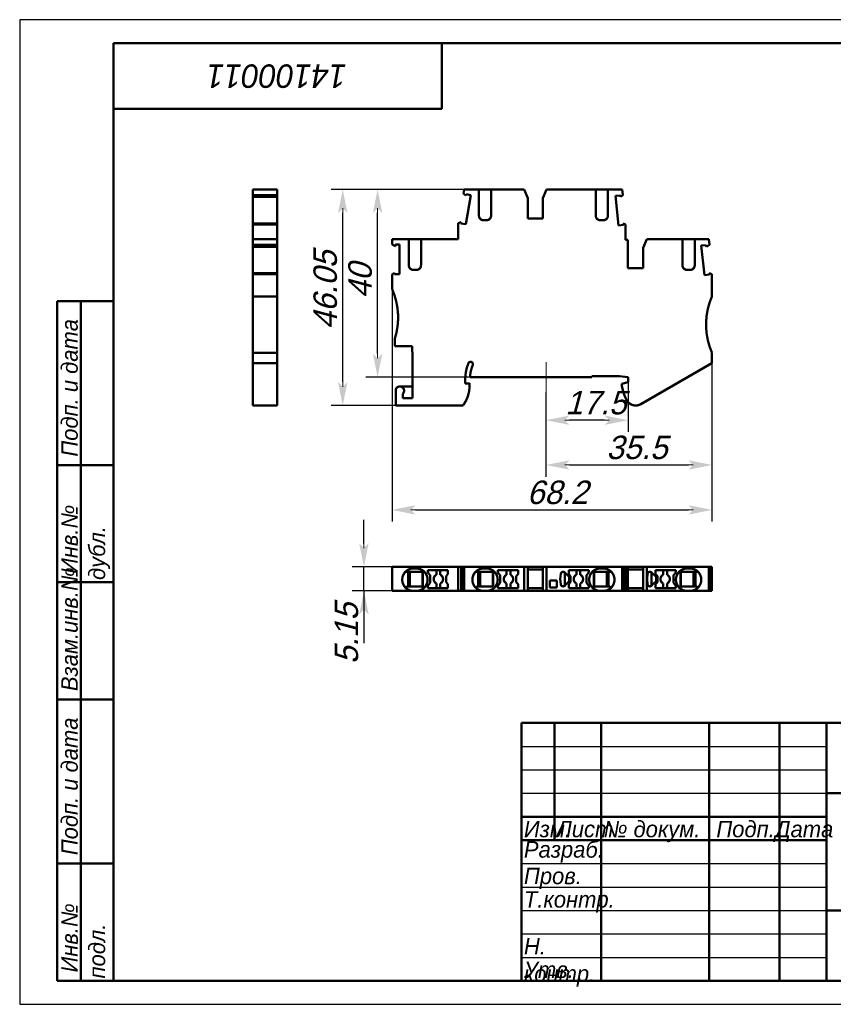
# Model space of a CAD drawing. Header units: millimetres. Extents: x 0 to 297, y 0 to 210.
# Tile 1 of 2: x 0 to 173, y 0 to 210. Entities that reach past the tile are written whole.
import ezdxf

# ---------------------------------------------------------------- set-up
doc = ezdxf.new("R2010")
doc.units = ezdxf.units.MM
doc.styles.add('TextStyle_1', font='T-FLEX Type A.TTF', dxfattribs={"oblique": 15, "height": 5})
doc.dimstyles.new('DIM_ST_1', dxfattribs={"dimtxt": 5, "dimasz": 5, "dimexe": 2.5, "dimexo": 0, "dimtad": 1, "dimrnd": 0.01, "dimdsep": 46, "dimtxsty": 'TextStyle_1', "dimblk": 'Arrow_3_C7_Status', "dimcen": 0.09, "dimclrd": 7, "dimclre": 7, "dimclrt": 7, "dimazin": 0, "dimtfac": 1, "dimtdec": 0, "dimtmove": 0, "dimatfit": 0, "dimldrblk": 'NONE', "dimfxl": 1, "dimtvp": 1, "dimtolj": 1, "dimarcsym": 0})
doc.dimstyles.new('DIM_ST_2', dxfattribs={"dimtxt": 5, "dimasz": 5, "dimexe": 2.5, "dimexo": 0, "dimtad": 1, "dimrnd": 0.01, "dimdsep": 46, "dimtxsty": 'TextStyle_1', "dimblk": 'Arrow_3_C7_Status', "dimcen": 0.09, "dimclrd": 7, "dimclre": 7, "dimclrt": 7, "dimazin": 0, "dimtfac": 1, "dimtdec": 0, "dimtmove": 0, "dimatfit": 0, "dimldrblk": 'NONE', "dimfxl": 1, "dimtvp": 1, "dimtolj": 1, "dimarcsym": 0})

# ---------------------------------------------------------------- blocks, each defined once
blk = doc.blocks.new('Arrow_3_C7_Status')
at = {"color": 7, "lineweight": 0, "flags": 128}
blk.add_lwpolyline([(-1, 0), (-0.8, 0)], dxfattribs=at)
at = {"color": 7}
blk.add_solid([(-1, -0.2), (0, 0), (-0.8, 0), (-1, 0.2)], dxfattribs=at)
blk = doc.blocks.new('*D5')
at = {"color": 7, "lineweight": -2}
for p, q in [((79.38, 152.57), (79.38, 102.95)), ((147.58, 138.98), (147.58, 102.95)), ((84.38, 105.45), (142.58, 105.45))]:
    blk.add_line(p, q, dxfattribs=at)
at = {"layer": 'Defpoints', "color": 0}
for p in [(79.38, 152.57), (147.58, 138.98), (147.58, 105.45)]:
    blk.add_point(p, dxfattribs=at)
at = {"color": 7, "lineweight": -2, "xscale": 5, "yscale": 5, "zscale": 5}
for p, rotation in [((79.38, 105.45), 180), ((147.58, 105.45), 360)]:
    blk.add_blockref('Arrow_3_C7_Status', p, dxfattribs=dict(at, rotation=rotation))
blk = doc.blocks.new('_None')
blk = doc.blocks.new('*D6')
at = {"color": 7, "lineweight": -2}
for p, q in [((147.58, 136.76), (147.58, 112.53)), ((112.2, 130.55), (112.2, 112.53)), ((117.2, 115.03), (142.58, 115.03))]:
    blk.add_line(p, q, dxfattribs=at)
at = {"layer": 'Defpoints', "color": 0}
for p in [(147.58, 136.76), (112.2, 130.55), (147.58, 115.03)]:
    blk.add_point(p, dxfattribs=at)
at = {"color": 7, "lineweight": -2, "xscale": 5, "yscale": 5, "zscale": 5}
for p, rotation in [((112.2, 115.03), 180), ((147.58, 115.03), 360)]:
    blk.add_blockref('Arrow_3_C7_Status', p, dxfattribs=dict(at, rotation=rotation))
blk = doc.blocks.new('*D7')
at = {"color": 7, "lineweight": -2}
for p, q in [((129.7, 133.31), (129.7, 122.07)), ((112.2, 130.55), (112.2, 122.07)), ((124.7, 124.57), (117.2, 124.57))]:
    blk.add_line(p, q, dxfattribs=at)
at = {"layer": 'Defpoints', "color": 0}
for p in [(129.7, 133.31), (112.2, 130.55), (112.2, 124.57)]:
    blk.add_point(p, dxfattribs=at)
at = {"color": 7, "lineweight": -2, "xscale": 5, "yscale": 5, "zscale": 5, "rotation": 180}
blk.add_blockref('Arrow_3_C7_Status', (112.2, 124.57), dxfattribs=at)
at = {"color": 7, "lineweight": -2, "xscale": 5, "yscale": 5, "zscale": 5}
blk.add_blockref('Arrow_3_C7_Status', (129.7, 124.57), dxfattribs=at)
blk = doc.blocks.new('*D8')
at = {"color": 7, "lineweight": -2}
for p, q in [((100.5, 173.78), (73.8, 173.78)), ((76.3, 138.78), (76.3, 168.78)), ((96.01, 133.78), (73.8, 133.78))]:
    blk.add_line(p, q, dxfattribs=at)
at = {"layer": 'Defpoints', "color": 0}
for p in [(76.3, 173.78), (100.5, 173.78), (96.01, 133.78)]:
    blk.add_point(p, dxfattribs=at)
at = {"color": 7, "lineweight": -2, "xscale": 5, "yscale": 5, "zscale": 5}
for p, rotation in [((76.3, 173.78), 90), ((76.3, 133.78), 270)]:
    blk.add_blockref('Arrow_3_C7_Status', p, dxfattribs=dict(at, rotation=rotation))
blk = doc.blocks.new('*D9')
at = {"color": 7, "lineweight": -2}
for p, q in [((100.5, 173.78), (66.37, 173.78)), ((68.87, 132.73), (68.87, 168.78)), ((80.15, 127.73), (66.37, 127.73))]:
    blk.add_line(p, q, dxfattribs=at)
at = {"layer": 'Defpoints', "color": 0}
for p in [(68.87, 173.78), (100.5, 173.78), (80.15, 127.73)]:
    blk.add_point(p, dxfattribs=at)
at = {"color": 7, "lineweight": -2, "xscale": 5, "yscale": 5, "zscale": 5}
for p, rotation in [((68.87, 173.78), 89.99999999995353), ((68.87, 127.73), 269.9999999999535)]:
    blk.add_blockref('Arrow_3_C7_Status', p, dxfattribs=dict(at, rotation=rotation))
blk = doc.blocks.new('*D10')
at = {"color": 7, "lineweight": -2}
for p, q in [((73.39, 98.31), (73.39, 103.31)), ((79.38, 93.31), (70.89, 93.31)), ((73.39, 88.16), (73.39, 93.31)), ((79.38, 88.16), (70.89, 88.16)), ((73.39, 88.16), (73.39, 77.03)), ((73.39, 83.16), (73.39, 78.16))]:
    blk.add_line(p, q, dxfattribs=at)
at = {"layer": 'Defpoints', "color": 0}
for p in [(73.39, 93.31), (79.38, 93.31), (79.38, 88.16)]:
    blk.add_point(p, dxfattribs=at)
at = {"color": 7, "lineweight": -2, "xscale": 5, "yscale": 5, "zscale": 5}
for p, rotation in [((73.39, 93.31), 270), ((73.39, 88.16), 90)]:
    blk.add_blockref('Arrow_3_C7_Status', p, dxfattribs=dict(at, rotation=rotation))
blk = doc.blocks.new('_FR1Страница_1')
at = {"color": 7, "lineweight": 25, "flags": 128}
for points in [[(0, 210), (0, 0)], [(297, 210), (0, 210)], [(107, 55), (172, 55)], [(107, 50), (172, 50)], [(107, 45), (172, 45)], [(107, 30), (172, 30)], [(107, 25), (172, 25)], [(107, 20), (172, 20)], [(107, 15), (172, 15)], [(107, 10), (172, 10)], [(0, 0), (297, 0)]]:
    blk.add_lwpolyline(points, dxfattribs=at)
at = {"color": 7, "lineweight": 50, "flags": 128}
for points in [[(20, 5), (20, 205)], [(20, 205), (292, 205)], [(90, 191), (90, 205)], [(20, 191), (90, 191)], [(8, 5), (8, 150)], [(8, 150), (20, 150)], [(13, 150), (13, 5)], [(8, 115), (20, 115)], [(8, 90), (20, 90)], [(20, 65), (8, 65)], [(107, 5), (107, 60)], [(107, 60), (292, 60)], [(114, 60), (114, 35)], [(124, 60), (124, 5)], [(147, 60), (147, 5)], [(162, 60), (162, 5)], [(172, 60), (172, 5)], [(172, 45), (292, 45)], [(107, 40), (172, 40)], [(107, 35), (172, 35)], [(8, 30), (20, 30)], [(172, 20), (292, 20)], [(20, 5), (8, 5)], [(292, 5), (20, 5)]]:
    blk.add_lwpolyline(points, dxfattribs=at)
at = {"color": 7}
for s, insert, char_height, width, attachment_point, rotation in [('\\pl0.5;{\\fT-FLEX Type A|b0|i1;\\l14100011 \\P}', (55, 198), 5, 72.5, 5, 180), ('\\pl0.5;{\\fT-FLEX Type A|b0|i1;\\l Подп. и дата\\P}', (8.875, 115), 3.5, 36.75, 1, 90), ('\\pl0.5;{\\fT-FLEX Type A|b0|i1;\\l\\P}', (16.5, 132.5), 3.5, 36.75, 5, 90), ('\\pl0.5;{\\fT-FLEX Type A|b0|i1;\\l Инв.№ дубл.\\P}', (8.875, 90), 3.5, 26.75, 1, 90), ('\\pl0.5;{\\fT-FLEX Type A|b0|i1;\\l\\P}', (16.5, 102.5), 3.5, 26.75, 5, 90), ('\\pl0.5;{\\fT-FLEX Type A|b0|i1;\\l Взам.инв.№\\P}', (8.875, 65), 3.5, 26.75, 1, 90), ('\\pl0.5;{\\fT-FLEX Type A|b0|i1;\\l\\P}', (16.5, 77.5), 3.5, 26.75, 5, 90), ('\\pl0.5;{\\fT-FLEX Type A|b0|i1;\\l Подп. и дата\\P}', (8.875, 30), 3.5, 36.75, 1, 90), ('\\pl0.5;{\\fT-FLEX Type A|b0|i1;\\l\\P}', (16.5, 47.5), 3.5, 36.75, 5, 90), ('\\pl0.5;{\\fT-FLEX Type A|b0|i1;\\l Инв.№ подл.\\P}', (8.875, 5), 3.5, 26.75, 1, 90), ('\\pl0.5;{\\fT-FLEX Type A|b0|i1;\\l\\H0.857143x;\\P}', (16.5, 17.5), 3.5, 26.75, 5, 90)]:
    blk.add_mtext(s, dxfattribs=dict(at, insert=insert, char_height=char_height, width=width, attachment_point=attachment_point, rotation=rotation))
at = {"color": 7, "char_height": 3.5}
for s, insert, width, attachment_point in [('{\\fT-FLEX Type A|b0|i1;\\l\\P}', (110.5, 59.125), 8.75, 2), ('{\\fT-FLEX Type A|b0|i1;\\l\\P}', (114, 59.125), 11.75, 1), ('{\\fT-FLEX Type A|b0|i1;\\l \\P}', (124, 59.125), 24.75, 1), ('{\\fT-FLEX Type A|b0|i1;\\l\\P}', (162, 59.125), 11.75, 1), ('{\\fT-FLEX Type A|b0|i1;\\l\\fT-FLEX Type A|b0|i0;\\P}', (110.5, 54.125), 8.75, 2), ('{\\fT-FLEX Type A|b0|i1;\\l\\P}', (114, 54.125), 11.75, 1), ('{\\fT-FLEX Type A|b0|i1;\\l \\P}', (124, 54.125), 24.75, 1), ('{\\fT-FLEX Type A|b0|i1;\\l\\P}', (162, 54.125), 11.75, 1), ('{\\fT-FLEX Type A|b0|i1;\\l\\P}', (110.5, 49.125), 8.75, 2), ('{\\fT-FLEX Type A|b0|i1;\\l\\P}', (114, 49.125), 11.75, 1), ('{\\fT-FLEX Type A|b0|i1;\\l \\P}', (124, 49.125), 24.75, 1), ('{\\fT-FLEX Type A|b0|i1;\\l\\P}', (162, 49.125), 11.75, 1), ('{\\fT-FLEX Type A|b0|i1;\\l \\P}', (110.5, 44.125), 8.75, 2), ('{\\fT-FLEX Type A|b0|i1;\\l\\P}', (114, 44.125), 11.75, 1), ('{\\fT-FLEX Type A|b0|i1;\\l \\P}', (124, 44.125), 24.75, 1), ('{\\fT-FLEX Type A|b0|i1;\\l\\P}', (162, 44.125), 11.75, 1), ('\\pl0.5;{\\fT-FLEX Type A|b0|i1;\\lИзм.\\H0.857143x;\\P}', (107, 39.125), 8.75, 1), ('\\pl0.5;{\\fT-FLEX Type A|b0|i1;\\lЛист\\fT-FLEX Type A|b0|i0;\\H0.857143x;\\P}', (114, 39.125), 11.75, 1), ('\\pl0.5;{\\fT-FLEX Type A|b0|i1;\\l№ докум.\\P}', (124, 39.125), 24.75, 1), ('\\pl0.5;{\\fT-FLEX Type A|b0|i1;\\lПодп.\\P}', (154.5, 39.125), 16.75, 2), ('\\pl0.5;{\\fT-FLEX Type A|b0|i1;\\lДата\\fT-FLEX Type A|b0|i0;\\H0.857143x;\\P}', (167, 39.125), 11.75, 2), ('\\pl0.5;{\\fT-FLEX Type A|b0|i1;\\lРазраб.\\P}', (107, 32.5), 18.75, 4), ('\\pl0.5;{\\fT-FLEX Type A|b0|i1;\\l\\P}', (124, 34.125), 24.75, 1), ('\\pl0.5;{\\fT-FLEX Type A|b0|i1;\\l\\H0.857143x;\\P}', (162, 34.125), 11.75, 1), ('\\pl0.5;{\\fT-FLEX Type A|b0|i1;\\lПров.\\P}', (107, 29.125), 18.75, 1), ('\\pl0.5;{\\fT-FLEX Type A|b0|i1;\\l\\P}', (124, 29.125), 24.75, 1), ('\\pl0.5;{\\fT-FLEX Type A|b0|i1;\\l\\P}', (162, 29.125), 11.75, 1), ('\\pl0.5;{\\fT-FLEX Type A|b0|i1;\\lТ.контр.\\P}', (107, 24.125), 18.75, 1), ('\\pl0.5;{\\fT-FLEX Type A|b0|i1;\\l\\P}', (124, 24.125), 24.75, 1), ('\\pl0.5;{\\fT-FLEX Type A|b0|i1;\\l\\H0.857143x;\\P}', (162, 24.125), 11.75, 1), ('\\pl0.5;{\\fT-FLEX Type A|b0|i1;\\l\\P}', (107, 19.125), 18.75, 1), ('\\pl0.5;{\\fT-FLEX Type A|b0|i1;\\l\\P}', (124, 19.125), 24.75, 1), ('\\pl0.5;{\\fT-FLEX Type A|b0|i1;\\l\\P}', (162, 19.125), 11.75, 1), ('\\pl0.5;{\\fT-FLEX Type A|b0|i1;\\lН. контр.\\P}', (107, 14.125), 18.75, 1), ('\\pl0.5;{\\fT-FLEX Type A|b0|i1;\\l\\P}', (124, 14.125), 24.75, 1), ('\\pl0.5;{\\fT-FLEX Type A|b0|i1;\\l\\H0.857143x;\\P}', (162, 14.125), 11.75, 1), ('\\pl0.5;{\\fT-FLEX Type A|b0|i1;\\lУтв.\\P}', (107, 9.125), 18.75, 1), ('\\pl0.5;{\\fT-FLEX Type A|b0|i1;\\l\\P}', (124, 9.125), 24.75, 1), ('\\pl0.5;{\\fT-FLEX Type A|b0|i1;\\l\\H0.857143x;\\P}', (162, 9.125), 11.75, 1)]:
    blk.add_mtext(s, dxfattribs=dict(at, insert=insert, width=width, attachment_point=attachment_point))
blk = doc.blocks.new('Страница_1')
at = {"color": 7, "lineweight": 50, "flags": 128}
for points in [[(49.726, 173.777), (49.726, 172.606)], [(49.726, 173.777), (54.876, 173.777)], [(49.726, 172.606), (54.876, 172.606)], [(49.726, 172.246), (49.726, 172.606)], [(49.726, 172.246), (54.876, 172.246)], [(49.726, 166.502), (49.726, 172.242)], [(54.876, 173.777), (54.876, 172.606)], [(54.876, 172.246), (54.876, 172.606)], [(54.876, 166.502), (54.876, 172.242)], [(94.632, 172.9), (94.787, 173.777)], [(95.101, 172.507), (94.632, 172.9)], [(97.905, 173.777), (94.787, 173.777)], [(95.101, 172.507), (95.148, 172.775)], [(95.104, 166.36), (96.202, 172.589)], [(96.202, 172.589), (95.148, 172.775)], [(97.905, 173.777), (97.905, 168.227)], [(97.942, 173.777), (98.905, 173.777)], [(99.505, 173.777), (98.905, 173.777)], [(100.468, 173.777), (99.505, 173.777)], [(100.505, 173.777), (100.505, 168.227)], [(107.573, 173.777), (100.505, 173.777)], [(107.573, 173.777), (108.355, 171.927)], [(112.287, 173.777), (111.505, 171.927)], [(122.805, 173.777), (112.287, 173.777)], [(122.805, 168.227), (122.805, 173.777)], [(122.842, 173.777), (123.805, 173.777)], [(123.805, 173.777), (124.405, 173.777)], [(125.368, 173.777), (124.405, 173.777)], [(125.405, 168.227), (125.405, 173.777)], [(128.458, 173.777), (125.405, 173.777)], [(126.993, 172.405), (128.057, 172.517)], [(127.654, 166.115), (126.993, 172.405)], [(128.086, 172.246), (128.057, 172.517)], [(128.086, 172.246), (128.581, 172.606)], [(128.458, 173.777), (128.581, 172.606)], [(108.355, 171.927), (108.355, 167.627)], [(111.505, 167.627), (111.505, 171.927)], [(49.726, 166.304), (49.726, 166.498)], [(49.726, 166.498), (54.876, 166.498)], [(54.876, 166.304), (49.726, 166.304)], [(49.726, 163.181), (49.726, 166.304)], [(54.876, 166.304), (54.876, 166.498)], [(54.876, 163.181), (54.876, 166.304)], [(93.464, 166.584), (94.097, 166.814)], [(93.464, 166.584), (93.464, 163.177)], [(94.097, 166.814), (94.05, 166.546)], [(95.104, 166.36), (94.05, 166.546)], [(98.905, 167.227), (99.505, 167.227)], [(108.355, 167.627), (111.505, 167.627)], [(124.405, 167.227), (123.805, 167.227)], [(124.405, 167.227), (123.805, 167.227)], [(128.718, 166.227), (127.654, 166.115)], [(128.69, 166.498), (128.718, 166.227)], [(129.124, 166.304), (128.69, 166.498)], [(129.124, 163.027), (129.124, 166.304)], [(49.726, 163.177), (54.876, 163.177)], [(49.726, 163.177), (49.726, 161.992)], [(49.726, 161.545), (49.726, 161.992)], [(49.726, 161.992), (54.876, 161.992)], [(54.876, 163.177), (54.876, 161.992)], [(54.876, 161.545), (54.876, 161.992)], [(79.384, 163.177), (79.384, 162.073)], [(82.955, 163.177), (79.384, 163.177)], [(79.384, 162.073), (80.085, 161.669)], [(80.085, 162.04), (80.984, 162.04)], [(80.085, 161.669), (80.085, 162.04)], [(80.984, 162.04), (80.984, 155.715)], [(82.955, 157.627), (82.955, 163.177)], [(82.992, 163.177), (83.955, 163.177)], [(84.555, 163.177), (83.955, 163.177)], [(85.518, 163.177), (84.555, 163.177)], [(85.555, 163.177), (93.464, 163.177)], [(85.555, 157.627), (85.555, 163.177)], [(129.674, 163.027), (129.124, 163.027)], [(129.674, 163.027), (129.674, 157.027)], [(132.905, 161.327), (133.687, 163.177)], [(141.305, 163.177), (133.687, 163.177)], [(141.305, 163.177), (141.305, 157.627)], [(141.342, 163.177), (142.305, 163.177)], [(142.305, 163.177), (142.905, 163.177)], [(143.868, 163.177), (142.905, 163.177)], [(143.905, 163.177), (143.905, 157.627)], [(146.913, 163.177), (143.905, 163.177)], [(145.318, 161.805), (146.382, 161.917)], [(145.979, 155.515), (145.318, 161.805)], [(146.422, 161.545), (146.382, 161.917)], [(146.422, 161.545), (147.037, 161.992)], [(146.913, 163.177), (147.037, 161.992)], [(49.726, 161.545), (54.876, 161.545)], [(49.726, 155.972), (49.726, 161.541)], [(54.876, 155.972), (54.876, 161.541)], [(132.905, 161.327), (132.905, 157.027)], [(49.726, 155.968), (54.876, 155.968)], [(49.726, 155.713), (49.726, 155.968)], [(49.726, 150.977), (49.726, 155.713)], [(49.726, 155.713), (54.876, 155.713)], [(54.876, 155.713), (54.876, 155.968)], [(54.876, 150.977), (54.876, 155.713)], [(79.914, 155.987), (79.384, 155.681)], [(79.384, 152.565), (79.384, 155.681)], [(79.914, 155.987), (79.914, 155.715)], [(80.984, 155.715), (79.914, 155.715)], [(83.955, 156.627), (84.555, 156.627)], [(132.905, 157.027), (129.674, 157.027)], [(142.905, 156.627), (142.305, 156.627)], [(147.044, 155.627), (145.979, 155.515)], [(147.579, 155.713), (147.008, 155.968)], [(147.008, 155.968), (147.044, 155.627)], [(147.579, 150.977), (147.579, 155.713)], [(54.876, 152.95), (54.876, 152.833)], [(54.876, 152.833), (54.876, 152.677)], [(54.876, 152.349), (54.876, 152.41)], [(54.876, 150.977), (49.726, 150.977)], [(49.726, 150.977), (49.726, 138.977)], [(54.876, 151.093), (54.876, 151.052)], [(54.876, 150.977), (54.876, 138.977)], [(79.984, 140.377), (79.984, 141.977)], [(49.726, 138.977), (49.726, 136.761)], [(54.876, 138.977), (49.726, 138.977)], [(54.876, 138.977), (54.876, 136.761)], [(79.984, 140.377), (83.657, 140.377)], [(83.755, 137.877), (83.657, 140.377)], [(147.579, 138.977), (147.579, 136.761)], [(49.726, 136.761), (54.876, 136.761)], [(49.726, 128.012), (49.726, 136.761)], [(54.876, 128.012), (54.876, 136.761)], [(83.755, 137.877), (83.755, 129.277)], [(132.426, 128.012), (147.579, 136.761)], [(95.034, 134.166), (95.005, 133.477)], [(95.005, 133.477), (95.005, 133.101)], [(95.005, 133.101), (95.005, 132.887)], [(95.005, 132.887), (95.005, 132.399)], [(95.005, 132.399), (95.505, 132.442)], [(95.505, 132.442), (95.905, 132.477)], [(95.905, 131.921), (95.905, 132.477)], [(96.044, 134.227), (96.011, 133.777)], [(122.005, 133.777), (96.011, 133.777)], [(122.005, 133.977), (124.759, 133.977)], [(122.005, 133.977), (122.005, 133.777)], [(124.759, 133.977), (127.419, 133.977)], [(127.86, 133.939), (127.419, 133.977)], [(129.65, 133.782), (127.86, 133.939)], [(128.405, 132.329), (129.705, 132.677)], [(128.405, 131.877), (128.405, 132.329)], [(129.705, 133.777), (129.65, 133.782)], [(129.705, 133.469), (129.705, 133.777)], [(129.705, 133.31), (129.705, 133.469)], [(129.705, 132.677), (129.705, 133.31)], [(80.155, 127.727), (80.155, 130.877)], [(83.755, 131.777), (81.055, 131.777)], [(81.655, 130.206), (81.655, 129.277)], [(128.405, 131.877), (128.744, 130.418)], [(81.655, 129.277), (83.755, 129.277)], [(49.726, 127.718), (49.726, 128.012)], [(49.726, 127.717), (54.876, 127.717)], [(54.876, 128.012), (54.876, 127.718)], [(80.155, 127.727), (94.51, 127.727)], [(79.384, 88.164), (79.384, 93.314)], [(93.464, 93.314), (79.384, 93.314)], [(84.555, 92.964), (83.955, 92.964)], [(91.305, 92.614), (87.005, 92.614)], [(87.005, 92.614), (87.005, 92.103)], [(88.855, 91.605), (88.855, 92.614)], [(89.655, 92.614), (89.655, 91.605)], [(91.305, 91.743), (91.305, 92.614)], [(93.464, 88.164), (93.464, 93.314)], [(93.464, 93.314), (94.097, 93.314)], [(94.097, 88.164), (94.097, 93.314)], [(94.628, 93.314), (94.101, 93.314)], [(94.632, 88.164), (94.632, 93.314)], [(94.632, 93.314), (94.787, 93.314)], [(107.573, 93.314), (94.787, 93.314)], [(94.787, 88.164), (94.787, 93.314)], [(99.505, 92.964), (98.905, 92.964)], [(106.255, 92.614), (101.955, 92.614)], [(101.955, 92.614), (101.955, 92.103)], [(103.805, 91.605), (103.805, 92.614)], [(104.605, 92.614), (104.605, 91.605)], [(106.255, 91.743), (106.255, 92.614)], [(107.573, 93.314), (108.355, 93.314)], [(107.573, 88.164), (107.573, 93.314)], [(108.355, 93.314), (108.355, 88.164)], [(108.355, 93.314), (111.505, 93.314)], [(111.505, 92.739), (108.355, 92.739)], [(110.507, 93.314), (110.515, 93.314)], [(111.505, 93.314), (111.505, 88.164)], [(112.287, 93.314), (111.505, 93.314)], [(112.287, 88.164), (112.287, 93.314)], [(128.458, 93.314), (112.287, 93.314)], [(117.055, 92.614), (117.055, 91.743)], [(121.355, 92.614), (117.055, 92.614)], [(118.705, 91.605), (118.705, 92.614)], [(119.505, 92.614), (119.505, 91.605)], [(121.355, 92.103), (121.355, 92.614)], [(123.805, 92.964), (124.405, 92.964)], [(128.458, 88.164), (128.458, 93.314)], [(128.458, 93.314), (128.581, 93.314)], [(128.581, 88.164), (128.581, 93.314)], [(128.686, 93.314), (128.585, 93.314)], [(129.124, 93.314), (128.69, 93.314)], [(128.69, 88.164), (128.69, 93.314)], [(129.124, 93.314), (129.124, 88.164)], [(129.674, 93.314), (129.124, 93.314)], [(132.905, 93.314), (129.674, 93.314)], [(129.674, 88.164), (129.674, 93.314)], [(132.905, 92.739), (129.674, 92.739)], [(132.905, 93.314), (133.687, 93.314)], [(132.905, 93.314), (132.905, 88.164)], [(133.687, 88.164), (133.687, 93.314)], [(146.913, 93.314), (133.687, 93.314)], [(139.855, 92.614), (135.555, 92.614)], [(135.555, 92.614), (135.555, 91.743)], [(137.205, 91.605), (137.205, 92.614)], [(138.005, 92.614), (138.005, 91.605)], [(139.855, 92.103), (139.855, 92.614)], [(142.305, 92.964), (142.905, 92.964)], [(146.913, 93.314), (147.037, 93.314)], [(146.913, 88.164), (146.913, 93.314)], [(147.037, 88.164), (147.037, 93.314)], [(147.579, 93.314), (147.042, 93.314)], [(147.579, 88.164), (147.579, 93.314)], [(82.305, 92.214), (82.258, 92.261)], [(84.555, 92.214), (82.305, 92.214)], [(82.805, 92.214), (82.805, 89.126)], [(82.955, 89.122), (82.955, 92.214)], [(83.205, 89.116), (83.205, 92.214)], [(84.555, 92.214), (85.543, 92.214)], [(85.884, 92.214), (85.884, 89.073)], [(87.005, 92.103), (87.505, 91.507)], [(87.505, 91.507), (87.505, 89.871)], [(90.905, 91.343), (91.305, 91.743)], [(90.905, 90.035), (90.905, 91.343)], [(97.208, 92.261), (97.255, 92.214)], [(97.255, 92.214), (99.505, 92.214)], [(97.755, 89.114), (97.755, 92.214)], [(97.905, 89.114), (97.905, 92.214)], [(98.155, 89.114), (98.155, 92.214)], [(100.493, 92.214), (99.505, 92.214)], [(100.834, 89.114), (100.834, 92.214)], [(101.955, 92.103), (102.455, 91.507)], [(102.455, 91.507), (102.455, 89.871)], [(105.855, 91.343), (106.255, 91.743)], [(105.855, 90.035), (105.855, 91.343)], [(114.505, 90.364), (113.005, 90.364)], [(113.005, 90.364), (113.005, 88.864)], [(114.505, 88.864), (114.505, 90.364)], [(115.357, 91.786), (115.253, 90.689)], [(115.253, 90.689), (115.357, 89.592)], [(116.188, 89.266), (116.188, 92.112)], [(117.155, 91.146), (116.208, 92.093)], [(117.055, 91.743), (117.455, 91.343)], [(117.155, 91.146), (117.155, 90.232)], [(117.455, 91.343), (117.455, 90.035)], [(120.855, 91.507), (121.355, 92.103)], [(120.855, 89.871), (120.855, 91.507)], [(122.476, 89.073), (122.476, 92.214)], [(123.805, 92.214), (122.817, 92.214)], [(123.805, 92.214), (126.055, 92.214)], [(125.155, 89.116), (125.155, 92.214)], [(125.405, 89.122), (125.405, 92.214)], [(125.555, 89.126), (125.555, 92.214)], [(126.102, 92.261), (126.055, 92.214)], [(133.857, 91.786), (133.753, 90.689)], [(133.753, 90.689), (133.857, 89.592)], [(134.688, 89.266), (134.688, 92.112)], [(135.655, 91.146), (134.708, 92.093)], [(135.555, 91.743), (135.955, 91.343)], [(135.655, 91.146), (135.655, 90.232)], [(135.955, 91.343), (135.955, 90.035)], [(139.355, 91.507), (139.855, 92.103)], [(139.355, 89.871), (139.355, 91.507)], [(140.976, 92.214), (140.976, 89.073)], [(142.305, 92.214), (141.317, 92.214)], [(142.305, 92.214), (144.555, 92.214)], [(143.655, 89.116), (143.655, 92.214)], [(143.905, 89.122), (143.905, 92.214)], [(144.055, 92.214), (144.055, 89.126)], [(144.555, 92.214), (144.602, 92.261)], [(82.258, 88.867), (82.522, 89.131)], [(84.555, 89.096), (82.522, 89.131)], [(82.955, 88.164), (82.955, 88.382)], [(85.555, 88.164), (85.555, 88.382)], [(87.505, 89.871), (87.005, 89.275)], [(87.005, 89.275), (87.005, 88.764)], [(87.005, 88.764), (91.305, 88.764)], [(88.855, 88.764), (88.855, 89.772)], [(89.655, 89.772), (89.655, 88.764)], [(91.305, 89.635), (90.905, 90.035)], [(91.305, 88.764), (91.305, 89.635)], [(97.208, 88.867), (97.455, 89.114)], [(99.505, 89.114), (97.455, 89.114)], [(97.905, 88.164), (97.905, 88.382)], [(100.623, 89.114), (99.505, 89.114)], [(100.505, 88.164), (100.505, 88.382)], [(102.455, 89.871), (101.955, 89.275)], [(101.955, 89.275), (101.955, 88.764)], [(101.955, 88.764), (106.255, 88.764)], [(103.805, 88.764), (103.805, 89.772)], [(104.605, 89.772), (104.605, 88.764)], [(106.255, 89.635), (105.855, 90.035)], [(106.255, 88.764), (106.255, 89.635)], [(108.355, 88.739), (111.505, 88.739)], [(113.005, 88.864), (114.505, 88.864)], [(116.208, 89.285), (116.428, 89.505)], [(116.428, 89.505), (117.155, 90.232)], [(117.455, 90.035), (117.055, 89.635)], [(117.055, 89.635), (117.055, 88.764)], [(117.055, 88.764), (121.355, 88.764)], [(118.705, 88.764), (118.705, 89.772)], [(119.505, 89.772), (119.505, 88.764)], [(121.355, 89.275), (120.855, 89.871)], [(121.355, 88.764), (121.355, 89.275)], [(122.805, 88.164), (122.805, 88.382)], [(125.838, 89.131), (123.805, 89.096)], [(125.405, 88.164), (125.405, 88.382)], [(125.838, 89.131), (126.102, 88.867)], [(129.674, 88.739), (132.905, 88.739)], [(134.708, 89.285), (134.928, 89.505)], [(134.928, 89.505), (135.655, 90.232)], [(135.955, 90.035), (135.555, 89.635)], [(135.555, 89.635), (135.555, 88.764)], [(135.555, 88.764), (139.855, 88.764)], [(137.205, 88.764), (137.205, 89.772)], [(138.005, 89.772), (138.005, 88.764)], [(139.855, 89.275), (139.355, 89.871)], [(139.855, 88.764), (139.855, 89.275)], [(141.305, 88.164), (141.305, 88.382)], [(144.338, 89.131), (142.305, 89.096)], [(143.905, 88.164), (143.905, 88.382)], [(144.602, 88.867), (144.338, 89.131)], [(82.955, 88.164), (79.384, 88.164)], [(82.955, 88.164), (83.955, 88.164)], [(83.955, 88.164), (84.555, 88.164)], [(85.555, 88.164), (84.555, 88.164)], [(85.555, 88.164), (93.464, 88.164)], [(93.464, 88.164), (94.097, 88.164)], [(94.628, 88.164), (94.101, 88.164)], [(94.632, 88.164), (94.787, 88.164)], [(97.905, 88.164), (94.787, 88.164)], [(97.905, 88.164), (98.905, 88.164)], [(98.905, 88.164), (99.505, 88.164)], [(100.505, 88.164), (99.505, 88.164)], [(107.573, 88.164), (100.505, 88.164)], [(107.573, 88.164), (108.355, 88.164)], [(108.355, 88.164), (111.505, 88.164)], [(112.287, 88.164), (111.505, 88.164)], [(122.805, 88.164), (112.287, 88.164)], [(122.805, 88.164), (123.805, 88.164)], [(124.405, 88.164), (123.805, 88.164)], [(125.405, 88.164), (124.405, 88.164)], [(128.458, 88.164), (125.405, 88.164)], [(128.458, 88.164), (128.581, 88.164)], [(128.686, 88.164), (128.585, 88.164)], [(129.124, 88.164), (128.69, 88.164)], [(129.674, 88.164), (129.124, 88.164)], [(132.905, 88.164), (129.674, 88.164)], [(132.905, 88.164), (133.687, 88.164)], [(141.305, 88.164), (133.687, 88.164)], [(141.305, 88.164), (142.305, 88.164)], [(142.905, 88.164), (142.305, 88.164)], [(143.905, 88.164), (142.905, 88.164)], [(146.913, 88.164), (143.905, 88.164)], [(146.913, 88.164), (147.037, 88.164)], [(147.579, 88.164), (147.042, 88.164)]]:
    blk.add_lwpolyline(points, dxfattribs=at)
at = {"color": 7, "linetype": 'Continuous', "lineweight": 50, "const_width": 0.5}
for points in [[(97.905, 168.227, 0.4141937), (98.905, 167.227, 0.4141937)], [(99.505, 167.227, 0.4142136), (100.505, 168.227, 0.4142136)], [(122.805, 168.227, 0.4142136), (123.805, 167.227, 0.4142136)], [(124.405, 167.227, 0.4141951), (125.405, 168.227, 0.4141951)], [(82.955, 157.627, 0.4142136), (83.955, 156.627, 0.4142136)], [(84.555, 156.627, 0.4142136), (85.555, 157.627, 0.4142136)], [(141.305, 157.627, 0.4142136), (142.305, 156.627, 0.4142136)], [(142.905, 156.627, 0.4142136), (143.905, 157.627, 0.4142136)], [(79.984, 141.977, 0.1826418), (79.384, 152.565, 0.1826418)], [(147.579, 150.977, 0.2087122), (147.579, 138.977, 0.2087122)], [(95.664, 136.717, 0.079661), (95.034, 134.166, 0.079661)], [(96.624, 136.522, 0.8171924), (95.664, 136.717, 0.8171924)], [(96.584, 136.327, 0.0746912), (96.044, 134.227, 0.0746912)], [(96.584, 136.327, 0.1005988), (96.624, 136.522, 0.1005988)], [(81.955, 130.877, 1), (80.155, 130.877, 1)], [(81.655, 130.206, 0.2134218), (81.955, 130.877, 0.2134218)], [(94.51, 127.727, 0.1619815), (95.905, 131.921, 0.1619815)], [(128.744, 130.418, 0.0433328), (129.375, 128.9, 0.0433328)], [(129.375, 128.9, 0.4268402), (132.426, 128.012, 0.4268402)], [(83.955, 92.964, 0.4142136), (81.555, 90.564, 0.4142136)], [(86.955, 90.564, 0.4142135), (84.555, 92.964, 0.4142135)], [(85.543, 92.214, 0.0002993), (85.983, 92.214, 0.0002993)], [(85.983, 92.214, 0.0029576), (85.972, 90.564, 0.0029576)], [(98.905, 92.964, 0.4142136), (96.505, 90.564, 0.4142136)], [(101.905, 90.564, 0.4142135), (99.505, 92.964, 0.4142135)], [(100.493, 92.214, 0.0002995), (100.933, 92.214, 0.0002995)], [(100.933, 92.214, 0.003002), (100.922, 90.564, 0.003002)], [(116.208, 92.093, 0.6343725), (115.357, 91.786, 0.6343725)], [(123.805, 92.964, 0.4142136), (121.405, 90.564, 0.4142136)], [(122.388, 90.564, 0.0029076), (122.377, 92.214, 0.0029076)], [(122.377, 92.214, 0.0002995), (122.817, 92.214, 0.0002995)], [(126.805, 90.564, 0.414213), (124.405, 92.964, 0.414213)], [(134.708, 92.093, 0.6343725), (133.857, 91.786, 0.6343725)], [(142.305, 92.964, 0.4142136), (139.905, 90.564, 0.4142136)], [(140.877, 92.214, 0.0002993), (141.317, 92.214, 0.0002993)], [(140.888, 90.564, 0.0029076), (140.877, 92.214, 0.0029076)], [(145.305, 90.564, 0.4142135), (142.905, 92.964, 0.4142135)], [(81.555, 90.564, 0.2932528), (82.955, 88.382, 0.2932528)], [(85.555, 88.382, 0.2932528), (86.955, 90.564, 0.2932528)], [(85.972, 90.564, 0.0028432), (85.981, 89.072, 0.0028432)], [(88.855, 91.605, 0.2982166), (88.255, 90.689, 0.2982166)], [(88.255, 90.689, 0.2982166), (88.855, 89.772, 0.2982166)], [(89.655, 89.772, 0.6546537), (89.655, 91.605, 0.6546537)], [(96.505, 90.564, 0.2932528), (97.905, 88.382, 0.2932528)], [(100.505, 88.382, 0.2932528), (101.905, 90.564, 0.2932528)], [(100.922, 90.564, 0.0029019), (100.931, 89.114, 0.0029019)], [(103.805, 91.605, 0.2982166), (103.205, 90.689, 0.2982166)], [(103.205, 90.689, 0.2982166), (103.805, 89.772, 0.2982166)], [(104.605, 89.772, 0.6546537), (104.605, 91.605, 0.6546537)], [(118.705, 91.605, 0.6546537), (118.705, 89.772, 0.6546537)], [(120.105, 90.689, 0.2982166), (119.505, 91.605, 0.2982166)], [(119.505, 89.772, 0.2982166), (120.105, 90.689, 0.2982166)], [(121.405, 90.564, 0.2932528), (122.805, 88.382, 0.2932528)], [(122.379, 89.072, 0.0027916), (122.388, 90.564, 0.0027916)], [(125.405, 88.382, 0.2932528), (126.805, 90.564, 0.2932528)], [(137.205, 91.605, 0.6546537), (137.205, 89.772, 0.6546537)], [(138.605, 90.689, 0.2982166), (138.005, 91.605, 0.2982166)], [(138.005, 89.772, 0.2982166), (138.605, 90.689, 0.2982166)], [(139.905, 90.564, 0.2932528), (141.305, 88.382, 0.2932528)], [(140.879, 89.072, 0.0027916), (140.888, 90.564, 0.0027916)], [(143.905, 88.382, 0.2932528), (145.305, 90.564, 0.2932528)], [(82.955, 88.382, 0.1078624), (83.955, 88.164, 0.1078624)], [(84.555, 89.096, 0.0002124), (85.608, 89.078, 0.0002124)], [(84.555, 88.164, 0.1078506), (85.555, 88.382, 0.1078506)], [(85.981, 89.072, 0.0001538), (85.608, 89.078, 0.0001538)], [(97.905, 88.382, 0.1078521), (98.905, 88.164, 0.1078521)], [(99.505, 88.164, 0.1078506), (100.505, 88.382, 0.1078506)], [(100.931, 89.114, 0.0001208), (100.623, 89.114, 0.0001208)], [(115.357, 89.592, 0.6343725), (116.208, 89.285, 0.6343725)], [(122.752, 89.078, 0.0001563), (122.379, 89.072, 0.0001563)], [(122.752, 89.078, 0.0001616), (123.805, 89.096, 0.0001616)], [(122.805, 88.382, 0.1078592), (123.805, 88.164, 0.1078592)], [(124.405, 88.164, 0.1078526), (125.405, 88.382, 0.1078526)], [(133.857, 89.592, 0.6343725), (134.708, 89.285, 0.6343725)], [(141.252, 89.078, 0.0001538), (140.879, 89.072, 0.0001538)], [(141.252, 89.078, 0.0001616), (142.305, 89.096, 0.0001616)], [(141.305, 88.382, 0.1078592), (142.305, 88.164, 0.1078592)], [(142.905, 88.164, 0.1078592), (143.905, 88.382, 0.1078592)]]:
    blk.add_lwpolyline(points, format="xyb", dxfattribs=at)
at = {"color": 7, "lineweight": 18, "flags": 128}
blk.add_lwpolyline([(112.205, 136.931), (112.205, 130.551)], dxfattribs=at)
blk.add_lwpolyline([(112.205, 136.931), (112.205, 130.551)], dxfattribs=at)
blk.add_blockref('_FR1Страница_1', (0, 0))
at = {"color": 7, "style": 'TextStyle_1', "oblique": 15}
for s, p in [('46.05', (67.622, 143.965)), ('40', (75.052, 150.562)), ('5.15', (72.142, 72.559))]:
    blk.add_text(s, height=5, rotation=90, dxfattribs=at).set_placement(p)
for s, p in [('17.5', (116.31, 125.821)), ('35.5', (125.067, 116.281)), ('68.2', (108.124, 106.701))]:
    blk.add_text(s, height=5, dxfattribs=at).set_placement(p)
for base, p1, p2, angle, dimstyle, picture, middle in [((68.872, 173.777), (80.155, 127.727), (100.505, 173.777), 90, 'DIM_ST_2', '*D9', (68.872, 150.752)), ((76.302, 173.777), (96.011, 133.777), (100.505, 173.777), 90, 'DIM_ST_2', '*D8', (76.302, 153.777)), ((112.205, 124.571), (129.705, 133.31), (112.205, 130.551), 180, 'DIM_ST_1', '*D7', (120.955, 124.571)), ((73.392, 93.314), (79.384, 88.164), (79.384, 93.314), 90, 'DIM_ST_2', '*D10', (73.392, 77.027))]:
    dim = blk.add_linear_dim(base=base, p1=p1, p2=p2, angle=angle, text=' ', dimstyle=dimstyle)
    dim.commit()
    dim.dimension.update_dxf_attribs({"geometry": picture, "text_midpoint": middle, "dimtype": 160})
for base, p1, p2, dimstyle, picture, middle in [((147.579, 105.451), (79.384, 152.565), (147.579, 138.977), 'DIM_ST_1', '*D5', (113.482, 105.451)), ((147.579, 115.031), (112.205, 130.551), (147.579, 136.761), 'DIM_ST_2', '*D6', (129.892, 115.031))]:
    dim = blk.add_linear_dim(base=base, p1=p1, p2=p2, text=' ', dimstyle=dimstyle)
    dim.commit()
    dim.dimension.update_dxf_attribs({"geometry": picture, "text_midpoint": middle, "dimtype": 160})

msp = doc.modelspace()

# ---------------------------------------------------------------- block references
msp.add_blockref('Страница_1', (0, 0))

doc.saveas('drawing.dxf')
